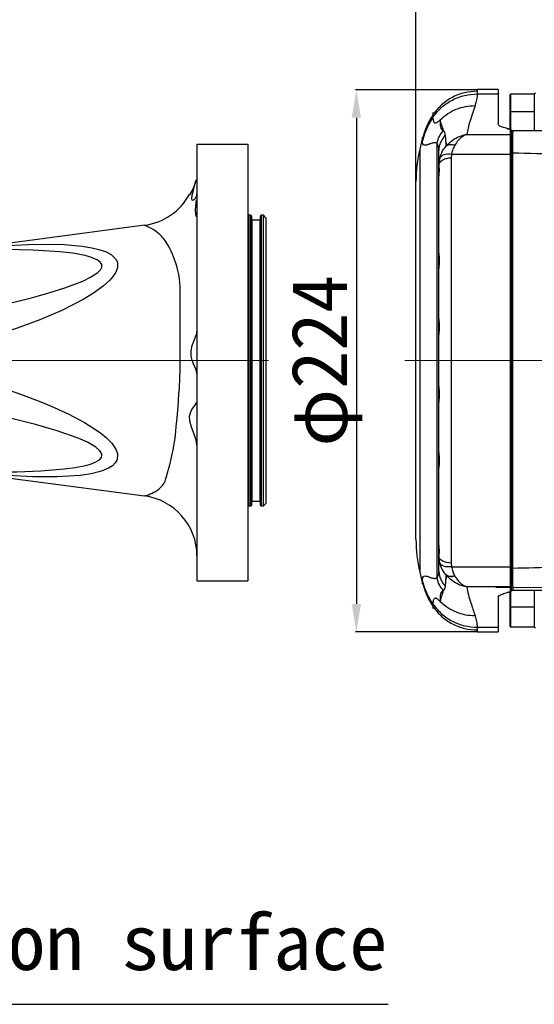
# Model space of a CAD drawing. Header units: millimetres. Extents: x -1 to 10933, y 0 to 7722.
# Tile 101 of 122: x 8443 to 9364, y 1461 to 3224. Entities that reach past the tile are written whole.
import ezdxf

# ---------------------------------------------------------------- set-up
doc = ezdxf.new("R2010")
doc.units = ezdxf.units.MM
doc.header["$LTSCALE"] = 13
doc.header["$PDSIZE"] = -1
doc.linetypes.add('CENTERX2', pattern=[20.32, 12.7, -2.54, 2.54, -2.54])
doc.dimstyles.new('副本 (2) efort-st-3', dxfattribs={"dimtxt": 100, "dimasz": 50, "dimexe": 1.25, "dimexo": 0.625, "dimtad": 1, "dimdec": 0, "dimlfac": 0.2309, "dimdsep": 46, "dimtxsty": 'Standard', "dimcen": 2.5, "dimclrd": 3, "dimclre": 3, "dimadec": 0, "dimazin": 0, "dimtfac": 1, "dimtmove": 0, "dimatfit": 3, "dimfxl": 1, "dimarcsym": 0})

# ---------------------------------------------------------------- blocks, each defined once
blk = doc.blocks.new('SW_CENTERMARKSYMBOL_4')
at = {"color": 0, "linetype": 'Continuous', "lineweight": 18}
for p, q in [((0, 21.7), (0, 842.3)), ((-21.7, 0), (-1124.7, 0)), ((0, 0), (-10.8, 0)), ((0, 0), (0, 10.8)), ((0, 0), (0, -10.8)), ((0, 0), (10.8, 0)), ((21.7, 0), (1012, 0)), ((0, -21.7), (0, -682.1))]:
    blk.add_line(p, q, dxfattribs=at)
blk = doc.blocks.new('SW_CENTERMARKSYMBOL_5')
at = {"color": 0, "linetype": 'Continuous', "lineweight": 18}
for p, q in [((0, 21.7), (0, 582.1)), ((-21.7, 0), (-709.1, 0)), ((0, 0), (-10.8, 0)), ((0, 0), (0, 10.8)), ((0, 0), (0, -10.8)), ((0, 0), (10.8, 0)), ((21.7, 0), (741.5, 0)), ((0, -21.7), (0, -556.8))]:
    blk.add_line(p, q, dxfattribs=at)
blk = doc.blocks.new('*D197')
at = {"color": 3, "lineweight": -2}
for p, q in [((9261.6, 3098.1), (9044.6, 3098.1)), ((9045.9, 3048.1), (9045.9, 2178.1)), ((9261.6, 2128.1), (9044.6, 2128.1))]:
    blk.add_line(p, q, dxfattribs=at)
at = {"color": 3}
for points in [[(9054.2, 3048.1), (9037.5, 3048.1), (9045.9, 3098.1)], [(9037.5, 2178.1), (9054.2, 2178.1), (9045.9, 2128.1)]]:
    blk.add_solid(points, dxfattribs=at)
at = {"layer": 'Defpoints', "color": 0}
for p in [(9262.3, 3098.1), (9045.9, 2128.1), (9262.3, 2128.1)]:
    blk.add_point(p, dxfattribs=at)
at = {"color": 0, "insert": (8993, 2613.3), "char_height": 100, "attachment_point": 5, "rotation": 90}
blk.add_mtext('φ224', dxfattribs=at)
blk = doc.blocks.new('*D198')
at = {"color": 3, "lineweight": -2}
for p, q in [((9152.6, 2934), (9152.6, 3297.1)), ((9202.6, 3295.8), (9791.6, 3295.8)), ((9841.6, 2614.1), (9841.6, 3297.1))]:
    blk.add_line(p, q, dxfattribs=at)
at = {"color": 3}
for points in [[(9202.6, 3304.2), (9202.6, 3287.5), (9152.6, 3295.8)], [(9791.6, 3287.5), (9791.6, 3304.2), (9841.6, 3295.8)]]:
    blk.add_solid(points, dxfattribs=at)
at = {"layer": 'Defpoints', "color": 0}
for p in [(9841.6, 3295.8), (9152.6, 2933.3), (9841.6, 2613.5)]:
    blk.add_point(p, dxfattribs=at)
at = {"color": 0, "insert": (9498.4, 3346.5), "char_height": 100, "attachment_point": 5}
blk.add_mtext('159', dxfattribs=at)

msp = doc.modelspace()

# ---------------------------------------------------------------- linework, layer by layer
at = {"color": 7, "linetype": 'Continuous', "lineweight": 25}
for p, q in [((9299.9, 3098.8), (9262.3, 3098.8)), ((9262.3, 3090.7), (9299.9, 3090.7)), ((9299.9, 3098.8), (9299.9, 3090.7)), ((9299.9, 3090.7), (9299.9, 3036)), ((9321.2, 3077.9), (9321.2, 3089.6)), ((9364.5, 3090.1), (9321.6, 3090.1)), ((9366.7, 3092.3), (9364.5, 3090.1)), ((9364.5, 3090.1), (9364.5, 3025.7)), ((9321.2, 3058.4), (9321.2, 3077.9)), ((9321.2, 3028), (9321.2, 3058.4)), ((9364.5, 3058.8), (9321.6, 3058.8)), ((9243.8, 3018.4), (9321.6, 3018.4)), ((9323.8, 3025.8), (9321.6, 3028)), ((9321.6, 3028), (9321.6, 3027.2)), ((9321.6, 3018.4), (9321.6, 3027.2)), ((9323.8, 3025.1), (9321.6, 3027.2)), ((9321.6, 2982.3), (9321.6, 3018.4)), ((9323.8, 3016.2), (9321.6, 3018.4)), ((9323.8, 3025.8), (9323.8, 3025.1)), ((9323.8, 3025.1), (9323.8, 3023.6)), ((9323.8, 3022.9), (9323.8, 3022.9)), ((9323.8, 3022.9), (9323.8, 3022.9)), ((9323.8, 3016.2), (9323.8, 2983.8)), ((8760.5, 3000.9), (8760.5, 2219.1)), ((8760.5, 3000.9), (8851.5, 3000.9)), ((8851.5, 3000.9), (8851.5, 2219.1)), ((9164.1, 3012.8), (9159.3, 2992.2)), ((9190.4, 2224.3), (9190.4, 3002.6)), ((9206.4, 3003.4), (9206.4, 2997.1)), ((9193.8, 2973.1), (9193.8, 2987.7)), ((9216.1, 2982.3), (9215.4, 2975.8)), ((9321.6, 2982.3), (9216.1, 2982.3)), ((9321.6, 2244.6), (9321.6, 2982.3)), ((9321.6, 2982.3), (9323.8, 2981.1)), ((9325.3, 2985), (9323.8, 2983.8)), ((9323.8, 2243.2), (9323.8, 2983.8)), ((9325.3, 2985), (9325.3, 2242)), ((9193.8, 2966.1), (9195.1, 2975.4)), ((9193.8, 2943.7), (9193.8, 2973.1)), ((9193.8, 2966.1), (9193.8, 2964.4)), ((9215.4, 2975.8), (9215.4, 2251.1)), ((9193.8, 2805.7), (9193.8, 2943.5)), ((8760.5, 2936.1), (8758.4, 2936.1)), ((9152.6, 2613.5), (9152.6, 2933.3)), ((8760.5, 2916.9), (8760.5, 2916.9)), ((8857.1, 2873.5), (8853.2, 2873.5)), ((8879.7, 2873.5), (8875.3, 2873.5)), ((8884, 2869.1), (8879.7, 2873.5)), ((8879.7, 2353.5), (8879.7, 2873.5)), ((8666.3, 2855.6), (8355.4, 2814.6)), ((8858, 2872.6), (8858, 2354.3)), ((8873.6, 2864.8), (8858.9, 2864.8)), ((8874.5, 2354.3), (8874.5, 2872.6)), ((8884, 2869.1), (8884, 2357.8)), ((9193.8, 2780.1), (9193.8, 2805.7)), ((9193.8, 2688), (9193.8, 2778.1)), ((9193.8, 2678.6), (9193.8, 2688)), ((9193.8, 2567.6), (9193.8, 2659.4)), ((9152.6, 2293.6), (9152.6, 2613.5)), ((9193.8, 2538.7), (9193.8, 2548.3)), ((9193.8, 2448.8), (9193.8, 2538.9)), ((9193.8, 2421), (9193.8, 2446.9)), ((9193.8, 2283.4), (9193.8, 2421.3)), ((8355.4, 2412.3), (8666.3, 2371.3)), ((8858.9, 2362.1), (8873.6, 2362.1)), ((8853.2, 2353.5), (8857.1, 2353.5)), ((8875.3, 2353.5), (8879.7, 2353.5)), ((8879.7, 2353.5), (8884, 2357.8)), ((9193.8, 2253.8), (9193.8, 2283.4)), ((9193.8, 2262.5), (9193.8, 2260.8)), ((9195.1, 2251.5), (9193.8, 2260.8)), ((9193.8, 2239.2), (9193.8, 2253.8)), ((9215.4, 2251.1), (9216.1, 2244.6)), ((9216.1, 2244.6), (9321.6, 2244.6)), ((9321.6, 2244.6), (9323.8, 2245.8)), ((9321.6, 2208.5), (9321.6, 2244.6)), ((9323.8, 2243.2), (9323.8, 2210.7)), ((9323.8, 2243.2), (9325.3, 2242)), ((9159.3, 2234.7), (9164.1, 2214.1)), ((9206.4, 2229.8), (9206.4, 2223.5)), ((8760.5, 2219.1), (8851.5, 2219.1)), ((9321.6, 2208.5), (9243.8, 2208.5)), ((9321.6, 2208.5), (9323.8, 2210.7)), ((9321.6, 2199.7), (9321.6, 2208.5)), ((9323.8, 2204), (9323.8, 2204)), ((9323.8, 2203.3), (9323.8, 2201.8)), ((9299.9, 2190.9), (9299.9, 2136.2)), ((9321.2, 2173.3), (9321.2, 2199)), ((9321.6, 2199.7), (9323.8, 2201.8)), ((9321.6, 2199), (9323.8, 2201.1)), ((9321.6, 2199.7), (9321.6, 2199)), ((9323.8, 2201.8), (9323.8, 2201.1)), ((9364.5, 2201.3), (9364.5, 2136.8)), ((9321.2, 2137.3), (9321.2, 2173.3)), ((9321.6, 2172.9), (9364.5, 2172.9)), ((9262.3, 2136.2), (9299.9, 2136.2)), ((9299.9, 2136.2), (9299.9, 2128.1)), ((9321.6, 2136.8), (9364.5, 2136.8)), ((9364.5, 2136.8), (9366.7, 2134.6)), ((9262.3, 2128.1), (9299.9, 2128.1))]:
    msp.add_line(p, q, dxfattribs=at)
at = {"color": 8, "linetype": 'Continuous', "lineweight": 25}
for p, q in [((9321.6, 3090.1), (9321.6, 3078.2)), ((9321.6, 3078.2), (9321.6, 3058.8)), ((9321.6, 3058.8), (9321.6, 3035.2)), ((9321.6, 3035.2), (9321.6, 3028)), ((9159.3, 2992.2), (9159.3, 2234.7)), ((8853.2, 2873.5), (8853.2, 2353.5)), ((8857.1, 2353.5), (8857.1, 2873.5)), ((8875.3, 2873.5), (8875.3, 2353.5)), ((8858.9, 2864.8), (8858.9, 2362.1)), ((8873.6, 2362.1), (8873.6, 2864.8)), ((9321.6, 2199), (9321.6, 2172.9)), ((9321.6, 2172.9), (9321.6, 2136.8))]:
    msp.add_line(p, q, dxfattribs=at)
at = {"color": 7, "linetype": 'CENTERX2', "lineweight": 18, "ltscale": 4.333333, "true_color": 0xffffff}
msp.add_line((9390.5, 2207.5), (9295.6, 2207.5), dxfattribs=at)
at = {"color": 7, "linetype": 'Continuous', "lineweight": 25, "flags": 128}
for points in [[(9216.1, 2982.3), (9212.4, 2982.7), (9208.8, 2982.7), (9205.5, 2982.3), (9202.5, 2981.5), (9199.8, 2980.4), (9197.7, 2979), (9196.1, 2977.3), (9195.1, 2975.4)], [(9215.4, 2975.8), (9211.4, 2975.6), (9207.4, 2974.9), (9203.8, 2973.9), (9200.6, 2972.5), (9197.9, 2970.8), (9195.8, 2968.8), (9194.4, 2966.7), (9193.8, 2964.4)], [(8758.4, 2936.1), (8757, 2930.8), (8753.1, 2920.6), (8748.8, 2913.1), (8746.9, 2910.4), (8747.1, 2910.6)], [(8760.5, 2916.9), (8759.4, 2908.2), (8756.6, 2902.4), (8753.1, 2900.2), (8751.8, 2900.9), (8751.1, 2903), (8751.8, 2909.5), (8754.2, 2918.7), (8757.4, 2931.3), (8758.4, 2936.1)], [(8759.6, 2870.9), (8758.3, 2875.1), (8758, 2883.8), (8758.9, 2895.3), (8759.5, 2900.9)], [(8423.2, 2819.2), (8457.5, 2821), (8491.4, 2821.7), (8523.6, 2821), (8554.8, 2818.4), (8572.5, 2815.6), (8584.9, 2812.6), (8596.5, 2808.7), (8606.6, 2803.3), (8615.2, 2795.2), (8618, 2789.5), (8618.1, 2779.5), (8615.2, 2771.8), (8610.5, 2764.5), (8604.5, 2757.5), (8592.6, 2746.8), (8575.2, 2734.2), (8556.5, 2722.8), (8518.6, 2703.4), (8479.1, 2686.4), (8438.7, 2671.5), (8397.9, 2658.1)], [(8369.6, 2704.5), (8432.8, 2718.3), (8464.2, 2726), (8495.4, 2734.6), (8526, 2744.2), (8556, 2755.7), (8570.1, 2762.6), (8583, 2771.1), (8587.8, 2776.2), (8590.1, 2780.7), (8590, 2785.3), (8588, 2788.8), (8581.9, 2793.6), (8571.8, 2798), (8560.3, 2801.3), (8538, 2805.5), (8514.9, 2808.2), (8466.8, 2811.4), (8394.9, 2812.8)], [(8760.5, 2590.2), (8759, 2596.8), (8754.5, 2607.7), (8752.1, 2614.2), (8750.4, 2621.3), (8750.2, 2631), (8752.2, 2640.4), (8757.3, 2654.1), (8760.1, 2662.6), (8760.5, 2666.1)], [(8356, 2581.3), (8398.1, 2568.8), (8439.9, 2554.9), (8481.1, 2539.4), (8499.7, 2531.8), (8530, 2518), (8559.3, 2502.5), (8576, 2492.2), (8587.7, 2484), (8598.6, 2475.1), (8608, 2465.6), (8616, 2453.7), (8618.3, 2446.7), (8617.7, 2436.7), (8614.3, 2430.5), (8609, 2425.3), (8602.4, 2421.1), (8589.5, 2415.7), (8571, 2411), (8551.2, 2408), (8509.9, 2405.3), (8466.9, 2405.5), (8423.2, 2407.8)], [(8760.5, 2462.2), (8759.1, 2471.2), (8755.6, 2481.5), (8750.5, 2494.6), (8747.6, 2505.3), (8747.4, 2514), (8749.5, 2521.6), (8752.2, 2526.9), (8755.2, 2531.4), (8759.3, 2536.7), (8760.5, 2538.2)], [(8394.9, 2414.1), (8438.1, 2414.5), (8480.9, 2416.1), (8523, 2419.5), (8542.4, 2422.1), (8561.2, 2425.9), (8570.1, 2428.3), (8578.3, 2431.5), (8586, 2436.1), (8589.3, 2440), (8590.4, 2444.6), (8590, 2446.6), (8586.6, 2452.2), (8579.7, 2458.3), (8564.5, 2467.3), (8547.7, 2474.7), (8510.1, 2488), (8471.4, 2499), (8430.7, 2509.1), (8389.8, 2518.3), (8369.6, 2522.5)], [(9215.4, 2251.1), (9211.4, 2251.4), (9207.4, 2252), (9203.8, 2253), (9200.6, 2254.4), (9197.9, 2256.1), (9195.8, 2258.1), (9194.4, 2260.2), (9193.8, 2262.5)], [(9216.1, 2244.6), (9212.4, 2244.2), (9208.8, 2244.2), (9205.5, 2244.6), (9202.5, 2245.4), (9199.8, 2246.5), (9197.7, 2247.9), (9196.1, 2249.6), (9195.1, 2251.5)]]:
    msp.add_lwpolyline(points, dxfattribs=at)
at = {"color": 8, "linetype": 'Continuous', "lineweight": 25, "flags": 128}
msp.add_lwpolyline([(8666.3, 2371.3), (8666.6, 2371.4), (8667.6, 2371.7), (8669.2, 2372.1), (8671.1, 2372.7), (8673.6, 2373.5), (8676.6, 2374.7), (8678.9, 2375.6), (8682, 2377.1), (8686.1, 2379.3), (8690, 2381.8), (8693.1, 2384.1), (8695.5, 2386.2), (8698.9, 2389.9), (8701.5, 2393.8), (8703.5, 2397.9), (8704.9, 2402.6), (8706.4, 2407.7), (8707.3, 2410.8), (8708.4, 2414.6), (8709.7, 2419.2), (8711.2, 2424.8), (8712.5, 2430.1), (8713.6, 2434.5), (8714.3, 2437.8), (8716.1, 2445.7), (8717.6, 2453.4), (8719, 2460.9), (8720.2, 2468.1), (8721.2, 2474.9), (8721.9, 2480.1), (8722.6, 2487), (8723.5, 2495.5), (8724.5, 2505.7), (8725.6, 2517.8), (8726.7, 2530.5), (8727.6, 2542.5), (8728.3, 2553.9), (8729, 2564.6), (8729.7, 2581.6), (8730.2, 2597.9), (8730.4, 2613.5), (8730.4, 2646.2), (8730.4, 2678.3), (8730.4, 2709.3), (8730.4, 2716.9), (8730.4, 2724.3), (8730.4, 2731.6), (8730.3, 2740.3), (8730.2, 2745.7), (8729.8, 2752.6), (8729, 2760), (8727.8, 2767.5), (8726.3, 2775), (8724.4, 2782.5), (8722.1, 2789.9), (8720.5, 2794.5), (8718.7, 2799.2), (8716.6, 2804.2), (8714.3, 2809.2), (8711.7, 2814.3), (8708.9, 2819.4), (8705.3, 2825.4), (8702.7, 2829.3), (8700.6, 2832.1), (8699.5, 2833.4), (8698.3, 2834.7), (8697, 2836.1), (8695.6, 2837.5), (8694.1, 2838.9), (8692.5, 2840.3), (8692.4, 2840.5), (8691.1, 2841.5), (8685.9, 2845.5), (8681.9, 2848.1), (8678, 2850.4), (8674.8, 2852), (8670.2, 2854.1), (8667.4, 2855.2), (8666.3, 2855.6), (8666.3, 2855.6)], dxfattribs=at)
at = {"color": 7, "linetype": 'Continuous', "lineweight": 25}
for centre, radius, start, end in [((9321.6, 3089.6), 0.433, 90, 180), ((9321.6, 3058.4), 0.433, 90, 180), ((9321.6, 3049.6), 21.7, 255.4077, 270), ((9215.3, 2983.1), 16.6, 67.0377, 122.1852), ((9215.6, 2983.4), 16.7, 67.5098, 122.4924), ((9412.6, 2933.3), 260, 166.911, 180), ((8652.3, 2962.8), 108.1, 277.4582, 331.1986), ((8853.2, 2875.2), 1.73, 180, 270), ((8857.1, 2872.6), 0.867, 0, 90), ((8875.3, 2872.6), 0.867, 90, 180), ((8858.9, 2865.7), 0.867, 180, 270), ((8873.6, 2865.7), 0.867, 270, 0), ((8652.2, 2263.9), 108.3, 0, 82.5), ((8858.9, 2361.3), 0.867, 90, 180), ((8873.6, 2361.3), 0.867, 0, 90), ((8853.2, 2351.7), 1.73, 90, 180), ((8857.1, 2354.3), 0.867, 270, 0), ((8875.3, 2354.3), 0.867, 180, 270), ((9412.6, 2293.6), 260, 180, 193.089), ((9215.3, 2243.9), 16.6, 237.8148, 292.9623), ((9215.6, 2243.5), 16.7, 237.5076, 292.4902), ((9321.6, 2177.3), 21.7, 90, 104.6252), ((9321.6, 2173.3), 0.433, 180, 270), ((9321.6, 2137.3), 0.433, 180, 270)]:
    msp.add_arc(centre, radius, start, end, dxfattribs=at)
for centre, major_axis, ratio, start_param, end_param in [((9150.6, 2948.2), (64.7, 64.7), 0.091637, 5.655415, 5.662797), ((9165.9, 2933.1), (64.6, 86.5), 0.087913, 5.629563, 5.636945), ((9150.6, 2278.7), (64.7, -64.7), 0.091637, 0.620388, 0.62777), ((9165.9, 2293.8), (-64.6, 86.5), 0.087913, 3.787833, 3.795215)]:
    msp.add_ellipse(centre, major_axis=major_axis, ratio=ratio, start_param=start_param, end_param=end_param, dxfattribs=at)
for points, knots in [([(9262.3, 3095.6), (9254.6, 3095.1), (9239.2, 3094), (9217.4, 3085.4), (9197.9, 3072.3), (9188.3, 3060.3), (9183.5, 3054.3)], [0, 0, 0, 0, 0.246278, 0.500002, 0.753724, 1, 1, 1, 1]), ([(9183.5, 3049.8), (9188.3, 3055.7), (9197.9, 3067.7), (9217.4, 3080.6), (9239.2, 3089.1), (9254.6, 3090.2), (9262.3, 3090.7)], [0, 0, 0, 0, 0.246277, 0.5, 0.753723, 1, 1, 1, 1]), ([(9262.3, 3090.7), (9262.2, 3089), (9262.1, 3085.6), (9261.2, 3080.4), (9259.9, 3075.1), (9258.8, 3071.6), (9258.3, 3069.9)], [0, 0, 0, 0, 0.239981, 0.499766, 0.749831, 1, 1, 1, 1]), ([(9196.2, 3044.6), (9200.4, 3048.3), (9209, 3055.9), (9224.5, 3063.8), (9241.1, 3068.9), (9252.6, 3069.6), (9258.3, 3069.9)], [0, 0, 0, 0, 0.24762, 0.500062, 0.752473, 1, 1, 1, 1]), ([(9258.3, 3069.9), (9256.8, 3065.1), (9253.9, 3055.5), (9249.2, 3042.1), (9245.5, 3029.7), (9244.3, 3022.1), (9243.8, 3018.4)], [0, 0, 0, 0, 0.280062, 0.560202, 0.780191, 1, 1, 1, 1]), ([(9183.5, 3054.3), (9179.3, 3047.5), (9170.8, 3033.8), (9166.4, 3018.4), (9164.3, 3010.7)], [0, 0, 0, 0, 0.502164, 1, 1, 1, 1]), ([(9183.5, 3049.8), (9181.4, 3046.5), (9175.9, 3038.2), (9169.1, 3023.8), (9165.9, 3012.4), (9164.3, 3006.7)], [0, 0, 0, 0, 0.2493151, 0.6264827, 1, 1, 1, 1]), ([(9196.2, 3044.6), (9195.2, 3043.7), (9193.7, 3042.3), (9191.7, 3040.5), (9189.7, 3039), (9187.8, 3038), (9185.9, 3038.6), (9184, 3042), (9183.7, 3046.7), (9183.5, 3049.8)], [0, 0, 0, 0, 0.036463, 0.060126, 0.097442, 0.16196, 0.284024, 0.524196, 1, 1, 1, 1]), ([(9196.2, 3044.6), (9196, 3042.2), (9195.6, 3037.5), (9196.1, 3031.7), (9197.8, 3027.2), (9200.6, 3025.9), (9201.9, 3025.3)], [0, 0, 0, 0, 0.264798, 0.504145, 0.758646, 1, 1, 1, 1]), ([(9201.9, 3025.2), (9200.8, 3028.8), (9198.7, 3035.1), (9197, 3041.7), (9196.2, 3044.6)], [0, 0, 0, 0, 0.560093, 1, 1, 1, 1]), ([(9321.6, 3027.2), (9321.6, 3027.2), (9320.5, 3027.5), (9316.3, 3028.6), (9309.2, 3030.5), (9301.7, 3033.2), (9300.5, 3035.1), (9299.9, 3036)], [0, 0, 0, 0, 0.00161, 0.098628, 0.408874, 0.717347, 1, 1, 1, 1]), ([(9193.8, 2987.7), (9193.9, 2990.7), (9194.3, 2996.7), (9197.7, 3007.1), (9202.6, 3013.2), (9205.5, 3017)], [0, 0, 0, 0, 0.277636, 0.560679, 1, 1, 1, 1]), ([(9205.5, 3017), (9205.3, 3018.7), (9204.9, 3021.2), (9203.6, 3023.4), (9202.7, 3024.6), (9202.2, 3025), (9201.9, 3025.3)], [0, 0, 0, 0, 0.499135, 0.749442, 0.874704, 1, 1, 1, 1]), ([(9206.4, 3003.4), (9206.4, 3003.5), (9206.4, 3003.7), (9206.4, 3005), (9206.2, 3009.5), (9205.8, 3013.7), (9205.5, 3017)], [0, 0, 0, 0, 0.027604, 0.048361, 0.26761, 1, 1, 1, 1]), ([(9206.7, 2997.4), (9206.7, 2997.4), (9209.9, 3001.2), (9217.5, 3008.2), (9228.1, 3014), (9236, 3016.7), (9239.8, 3017.7), (9241.8, 3018), (9242.8, 3018.2), (9243.3, 3018.3), (9243.5, 3018.3), (9243.6, 3018.4), (9243.7, 3018.4), (9243.8, 3018.4), (9243.8, 3018.4)], [0, 0, 0, 0, 0.000005, 0.320103, 0.671801, 0.834116, 0.915704, 0.957196, 0.978292, 0.989001, 0.994429, 0.997448, 0.997963, 1, 1, 1, 1]), ([(9243.8, 3018.4), (9243.8, 3018.4), (9243.7, 3018.3), (9243.5, 3018.3), (9242.7, 3018), (9240, 3016.9), (9234.9, 3014), (9228.2, 3008.2), (9224, 3001.8), (9222, 2998.8)], [0, 0, 0, 0, 0.00242, 0.008786, 0.029188, 0.097728, 0.34527, 0.682444, 1, 1, 1, 1]), ([(9326.1, 3025.1), (9325.7, 3024.8), (9324.9, 3024), (9324.1, 3023.3), (9323.8, 3022.9)], [0, 0, 0, 0, 0.499726, 1, 1, 1, 1]), ([(9323.8, 2983.8), (9323.8, 2985.5), (9323.8, 2990.8), (9323.8, 2998.8), (9323.8, 3006.9), (9323.8, 3013.4), (9323.8, 3018.6), (9323.8, 3022.2), (9323.8, 3022.6), (9323.8, 3022.9)], [0, 0, 0, 0, 0.071948, 0.217764, 0.363622, 0.50915, 0.654707, 0.825232, 1, 1, 1, 1]), ([(9326.1, 3025.1), (9326, 3025.1), (9326, 3024.9), (9325.9, 3023.5), (9325.7, 3020), (9325.6, 3014), (9325.5, 3005.6), (9325.4, 2995.9), (9325.3, 2988.6), (9325.3, 2985)], [0, 0, 0, 0, 0.059808, 0.200681, 0.343875, 0.520435, 0.702131, 0.849338, 1, 1, 1, 1]), ([(9326.1, 3025.1), (9348.8, 3025.1), (9394.4, 3025.1), (9463, 3025.1), (9531.7, 3025.1), (9577.7, 3025.1), (9600.7, 3025.1)], [0, 0, 0, 0, 0.249973, 0.49996, 0.749977, 1, 1, 1, 1]), ([(9190.4, 3002.6), (9189.4, 3002.9), (9187.7, 3003.3), (9185.1, 3003.2), (9182.6, 3002.8), (9180, 3002.1), (9177.5, 3001.2), (9175.2, 3000.4), (9173, 2999.6), (9170.3, 2998.9), (9167.3, 2998.8), (9164.8, 3000.7), (9164.4, 3004.7), (9164.3, 3006.7)], [0, 0, 0, 0, 0.077404, 0.139359, 0.209997, 0.279526, 0.353049, 0.421865, 0.486223, 0.558131, 0.704609, 0.853472, 1, 1, 1, 1]), ([(9193.8, 2987.7), (9193.6, 2990.7), (9193.4, 2996.6), (9191.4, 3000.6), (9190.4, 3002.6)], [0, 0, 0, 0, 0.498168, 1, 1, 1, 1]), ([(9195.1, 2975.4), (9196.2, 2978.8), (9198.7, 2986.9), (9203.4, 2993.7), (9206.4, 2997.1), (9206.4, 2997.1)], [0, 0, 0, 0, 0.430695, 0.99999, 1, 1, 1, 1]), ([(9206.7, 2997.4), (9206.7, 2998.6), (9206.6, 3000.6), (9206.5, 3002.5), (9206.4, 3003.4)], [0, 0, 0, 0, 0.559977, 1, 1, 1, 1]), ([(9221.8, 2998.4), (9220.4, 2995.6), (9217.9, 2990.8), (9216.6, 2984.9), (9216.1, 2982.3)], [0, 0, 0, 0, 0.5727604, 1, 1, 1, 1]), ([(9571, 2978.6), (9544.5, 2979.3), (9491.5, 2980.5), (9409.6, 2982.5), (9354.3, 2984.1), (9325.3, 2985)], [0, 0, 0, 0, 0.3220337, 0.6440873, 1, 1, 1, 1]), ([(9194.6, 2977.5), (9194.6, 2977.6), (9194.9, 2977.9), (9194.5, 2974.3), (9194, 2968.8), (9193.8, 2966.1)], [0, 0, 0, 0, 0.14086, 0.567847, 1, 1, 1, 1]), ([(9193.8, 2964.4), (9193.8, 2961.4), (9193.9, 2955.3), (9193.8, 2947.5), (9193.8, 2943.5)], [0, 0, 0, 0, 0.4975767, 1, 1, 1, 1]), ([(9193.8, 2805.7), (9193.8, 2801.4), (9194, 2793), (9193.8, 2783), (9193.8, 2778.1)], [0, 0, 0, 0, 0.499413, 1, 1, 1, 1]), ([(9193.8, 2754.5), (9193.7, 2758.5), (9193.7, 2766.4), (9193.7, 2775.5), (9193.8, 2780.1)], [0, 0, 0, 0, 0.501283, 1, 1, 1, 1]), ([(9193.8, 2688), (9193.8, 2683.3), (9194, 2674), (9193.8, 2664.3), (9193.8, 2659.4)], [0, 0, 0, 0, 0.499413, 1, 1, 1, 1]), ([(9193.8, 2652.1), (9193.7, 2656.4), (9193.7, 2665.1), (9193.7, 2674.1), (9193.8, 2678.6)], [0, 0, 0, 0, 0.501283, 1, 1, 1, 1]), ([(9193.8, 2548.3), (9193.7, 2552.8), (9193.7, 2561.9), (9193.7, 2570.5), (9193.8, 2574.8)], [0, 0, 0, 0, 0.501283, 1, 1, 1, 1]), ([(9193.8, 2567.6), (9193.8, 2562.7), (9194, 2552.9), (9193.8, 2543.6), (9193.8, 2538.9)], [0, 0, 0, 0, 0.499413, 1, 1, 1, 1]), ([(9193.8, 2446.9), (9193.7, 2451.4), (9193.7, 2460.5), (9193.7, 2468.5), (9193.8, 2472.5)], [0, 0, 0, 0, 0.501283, 1, 1, 1, 1]), ([(9193.8, 2448.8), (9193.8, 2443.9), (9194, 2434), (9193.8, 2425.5), (9193.8, 2421.3)], [0, 0, 0, 0, 0.499413, 1, 1, 1, 1]), ([(9193.8, 2283.4), (9193.8, 2279.5), (9193.9, 2271.6), (9193.8, 2265.5), (9193.8, 2262.5)], [0, 0, 0, 0, 0.498985, 1, 1, 1, 1]), ([(9193.8, 2260.8), (9194, 2258.1), (9194.4, 2252.7), (9194.9, 2249.1), (9194.6, 2249.3), (9194.6, 2249.4)], [0, 0, 0, 0, 0.42984, 0.8565485, 1, 1, 1, 1]), ([(9190.4, 2224.3), (9191.4, 2226.3), (9193.4, 2230.3), (9193.6, 2236.2), (9193.8, 2239.2)], [0, 0, 0, 0, 0.4980068, 1, 1, 1, 1]), ([(9205.5, 2210), (9203.6, 2212.3), (9199.7, 2216.9), (9195, 2226.7), (9194.2, 2234.5), (9193.8, 2239.2)], [0, 0, 0, 0, 0.278785, 0.562089, 1, 1, 1, 1]), ([(9206.4, 2229.8), (9206.4, 2229.8), (9203.9, 2232.7), (9199.1, 2239.4), (9196.5, 2247.4), (9195.1, 2251.5)], [0, 0, 0, 0, 0.0000099, 0.4837707, 1, 1, 1, 1]), ([(9216.1, 2244.6), (9216.8, 2241.6), (9218.1, 2235.7), (9220.6, 2230.9), (9221.8, 2228.6)], [0, 0, 0, 0, 0.513311, 1, 1, 1, 1]), ([(9323.8, 2204), (9323.8, 2204.1), (9323.8, 2204.2), (9323.8, 2205.7), (9323.8, 2209.1), (9323.8, 2214.2), (9323.8, 2221.3), (9323.8, 2230.7), (9323.8, 2239), (9323.8, 2243.2)], [0, 0, 0, 0, 0.071935, 0.217296, 0.362644, 0.508161, 0.653649, 0.824085, 1, 1, 1, 1]), ([(9325.3, 2242), (9351.3, 2242.7), (9403.2, 2244.2), (9485.2, 2246.3), (9541.2, 2247.6), (9571, 2248.3)], [0, 0, 0, 0, 0.318862, 0.637758, 1, 1, 1, 1]), ([(9325.3, 2242), (9325.3, 2240.2), (9325.4, 2234.9), (9325.4, 2227), (9325.5, 2218.2), (9325.7, 2210.6), (9325.8, 2205.3), (9325.9, 2202.4), (9326, 2202), (9326.1, 2201.9)], [0, 0, 0, 0, 0.07034, 0.212778, 0.355251, 0.533685, 0.712177, 0.861307, 1, 1, 1, 1]), ([(9164.3, 2220.2), (9164.4, 2222.1), (9164.7, 2226), (9167, 2228), (9170.3, 2228.1), (9173.7, 2227.1), (9176.6, 2226), (9178.8, 2225.2), (9181.1, 2224.5), (9183.4, 2223.9), (9185.6, 2223.7), (9188, 2223.7), (9189.5, 2224.1), (9190.4, 2224.3)], [0, 0, 0, 0, 0.139764, 0.282522, 0.421294, 0.5593, 0.619716, 0.683855, 0.75189, 0.810701, 0.876131, 0.92949, 1, 1, 1, 1]), ([(9205.5, 2210), (9205.8, 2213.2), (9206.2, 2217.4), (9206.4, 2221.9), (9206.4, 2223.2), (9206.4, 2223.4), (9206.4, 2223.5)], [0, 0, 0, 0, 0.73239, 0.951639, 0.972396, 1, 1, 1, 1]), ([(9206.4, 2223.5), (9206.5, 2224.6), (9206.7, 2226.5), (9206.7, 2228.6), (9206.7, 2229.5)], [0, 0, 0, 0, 0.560021, 1, 1, 1, 1]), ([(9243.8, 2208.5), (9243.8, 2208.5), (9239.1, 2209.2), (9230, 2211.8), (9217.3, 2218.9), (9209.9, 2225.7), (9206.7, 2229.5), (9206.7, 2229.5)], [0, 0, 0, 0, 0.0020375, 0.3426846, 0.6797671, 0.9999951, 1, 1, 1, 1]), ([(9222, 2228.1), (9224, 2225.1), (9228.2, 2218.8), (9234.9, 2212.9), (9240, 2210), (9242.7, 2208.9), (9243.5, 2208.7), (9243.7, 2208.6), (9243.8, 2208.6), (9243.8, 2208.5)], [0, 0, 0, 0, 0.317556, 0.65473, 0.902272, 0.970812, 0.991214, 0.99758, 1, 1, 1, 1]), ([(9183.5, 2177.1), (9181.4, 2180.4), (9175.9, 2188.7), (9169.1, 2203.1), (9165.9, 2214.5), (9164.3, 2220.2)], [0, 0, 0, 0, 0.249315, 0.626483, 1, 1, 1, 1]), ([(9164.3, 2216.2), (9166.4, 2208.5), (9170.8, 2193.1), (9179.3, 2179.4), (9183.5, 2172.6)], [0, 0, 0, 0, 0.497836, 1, 1, 1, 1]), ([(9201.9, 2201.6), (9202.9, 2202.7), (9204.8, 2204.8), (9205.3, 2208.2), (9205.5, 2210)], [0, 0, 0, 0, 0.4990912, 1, 1, 1, 1]), ([(9243.8, 2208.5), (9244.5, 2203.7), (9246.1, 2194.1), (9252, 2177), (9255.9, 2164.6), (9258.3, 2157.1)], [0, 0, 0, 0, 0.279786, 0.559848, 1, 1, 1, 1]), ([(9323.8, 2204), (9324.1, 2203.6), (9324.9, 2202.9), (9325.7, 2202.2), (9326.1, 2201.8)], [0, 0, 0, 0, 0.500272, 1, 1, 1, 1]), ([(9183.5, 2177.1), (9183.7, 2180.2), (9184, 2185), (9185.8, 2188.1), (9187.2, 2188.7), (9188.3, 2188.6), (9189.7, 2187.9), (9191.7, 2186.4), (9193.4, 2184.9), (9194.7, 2183.8), (9195.4, 2183.1), (9195.8, 2182.7), (9196, 2182.5), (9196.1, 2182.4), (9196.2, 2182.4), (9196.2, 2182.3), (9196.2, 2182.3), (9196.2, 2182.3), (9196.2, 2182.3)], [0, 0, 0, 0, 0.4756666, 0.715771, 0.7763829, 0.8378843, 0.9024015, 0.9397511, 0.9665924, 0.9825237, 0.9913276, 0.9957819, 0.9979467, 0.9996201, 0.999853, 0.9999351, 0.999969, 1, 1, 1, 1]), ([(9201.9, 2201.6), (9200.8, 2201.2), (9198.5, 2200.2), (9196.7, 2197), (9195.8, 2192.9), (9195.7, 2188), (9196, 2184.2), (9196.2, 2182.4)], [0, 0, 0, 0, 0.193014, 0.39972, 0.591585, 0.794455, 1, 1, 1, 1]), ([(9196.2, 2182.3), (9197.2, 2186), (9199, 2192.6), (9201, 2198.9), (9201.9, 2201.7)], [0, 0, 0, 0, 0.55992, 1, 1, 1, 1]), ([(9299.9, 2190.9), (9300.5, 2191.8), (9301.7, 2193.7), (9309.2, 2196.4), (9316.3, 2198.3), (9320.5, 2199.4), (9321.6, 2199.7), (9321.6, 2199.7)], [0, 0, 0, 0, 0.282653, 0.591126, 0.901372, 0.99839, 1, 1, 1, 1]), ([(9600.7, 2201.8), (9554.7, 2201.8), (9462.8, 2201.8), (9371.7, 2201.8), (9326.1, 2201.8)], [0, 0, 0, 0, 0.499967, 1, 1, 1, 1]), ([(9183.5, 2177.1), (9188.3, 2171.2), (9197.9, 2159.2), (9217.4, 2146.3), (9239.2, 2137.8), (9254.6, 2136.7), (9262.3, 2136.2)], [0, 0, 0, 0, 0.246277, 0.5, 0.753723, 1, 1, 1, 1]), ([(9183.5, 2172.6), (9188.3, 2166.6), (9197.9, 2154.6), (9217.4, 2141.5), (9239.2, 2132.9), (9254.6, 2131.8), (9262.3, 2131.3)], [0, 0, 0, 0, 0.246276, 0.499998, 0.753722, 1, 1, 1, 1]), ([(9196.2, 2182.3), (9200.5, 2178.6), (9209, 2171.1), (9224.5, 2163.2), (9241.1, 2158), (9252.6, 2157.4), (9258.3, 2157.1)], [0, 0, 0, 0, 0.247575, 0.5, 0.752425, 1, 1, 1, 1]), ([(9258.3, 2157.1), (9258.3, 2157.1), (9258.3, 2157), (9258.3, 2157), (9258.4, 2156.8), (9259.4, 2153.3), (9261.5, 2146.4), (9262, 2139.7), (9262.3, 2136.2)], [0, 0, 0, 0, 0.0002859, 0.0025461, 0.0088324, 0.0326254, 0.5002434, 1, 1, 1, 1])]:
    msp.add_open_spline(points, degree=3, knots=knots, dxfattribs=at)
at = {"color": 8, "linetype": 'Continuous', "lineweight": 25}
for points, knots in [([(9262.3, 3098.1), (9262.3, 3098.2), (9262.3, 3098.3), (9262.3, 3093.6), (9262.3, 3090.7)], [0, 0, 0, 0, 0.4003563, 1, 1, 1, 1]), ([(9183.5, 3049.8), (9183.5, 3052.3), (9183.5, 3057.1), (9183.5, 3058.1), (9183.5, 3055.1), (9183.5, 3053.8)], [0, 0, 0, 0, 0.368817, 0.7376308, 1, 1, 1, 1]), ([(9164.3, 3006.7), (9164.3, 3009), (9164.3, 3012.9), (9164.3, 3012.8), (9164.3, 3012.8)], [0, 0, 0, 0, 0.59972, 1, 1, 1, 1]), ([(9164.3, 2214.1), (9164.3, 2214.1), (9164.3, 2214), (9164.3, 2217.9), (9164.3, 2220.2)], [0, 0, 0, 0, 0.40028, 1, 1, 1, 1]), ([(9183.5, 2173.1), (9183.5, 2171.9), (9183.5, 2168.8), (9183.5, 2169.9), (9183.5, 2174.7), (9183.5, 2177.1)], [0, 0, 0, 0, 0.262369, 0.631183, 1, 1, 1, 1]), ([(9262.3, 2136.2), (9262.3, 2133.4), (9262.3, 2128.6), (9262.3, 2128.7), (9262.3, 2128.8)], [0, 0, 0, 0, 0.599644, 1, 1, 1, 1])]:
    msp.add_open_spline(points, degree=3, knots=knots, dxfattribs=at)
at = {"color": 7, "linetype": 'Continuous', "lineweight": 25}
for points in [[(9190.4, 3002.6), (9191.5, 3006.8), (9193.6, 3015.3), (9199.2, 3021.9), (9201.9, 3025.3)], [(9201.9, 2201.6), (9199.2, 2205), (9193.6, 2211.7), (9191.5, 2220.1), (9190.4, 2224.3)]]:
    msp.add_open_spline(points, degree=3, dxfattribs=at)

# ---------------------------------------------------------------- block references
at = {"color": 0, "linetype": 'Continuous', "lineweight": 18}
for name, p in [('SW_CENTERMARKSYMBOL_4', (7876.5, 2613.5)), ('SW_CENTERMARKSYMBOL_5', (9841.6, 2613.5))]:
    msp.add_blockref(name, p, dxfattribs=at)

# ---------------------------------------------------------------- texts
at = {"color": 0, "insert": (6788.5, 1789.4), "char_height": 100, "width": 2991.679, "attachment_point": 1}
msp.add_mtext('末端执行器安装面\\PEnd effector intstalldtion surface ', dxfattribs=at)

# ---------------------------------------------------------------- dimensions: what is measured, and where the dimension line sits
at = {"color": 0}
dim = msp.add_linear_dim(base=(9841.6, 3295.8), p1=(9152.6, 2933.3), p2=(9841.6, 2613.5), dimstyle='副本 (2) efort-st-3', dxfattribs=at)
dim.commit()
dim.dimension.update_dxf_attribs({"geometry": '*D198', "text_midpoint": (9498.4, 3295.8), "dimtype": 160})
dim = msp.add_linear_dim(base=(9045.9, 2128.1), p1=(9262.3, 3098.1), p2=(9262.3, 2128.1), angle=90, text='φ<>', dimstyle='副本 (2) efort-st-3', override={"dimtxsty": 'Standard'}, dxfattribs=at)
dim.commit()
dim.dimension.update_dxf_attribs({"geometry": '*D197', "text_midpoint": (9045.9, 2613.3), "dimtype": 160})

# ---------------------------------------------------------------- leaders
for points in [[(10014.9, 2913.7), (9711.3, 3874.5), (8504.8, 3874.5)], [(6801.8, 2227.8), (6609.1, 1462), (9102.7, 1461.3)]]:
    msp.add_leader(points, dimstyle='副本 (2) efort-st-3', override={"dimgap": 0.625, "dimtad": 0}, dxfattribs=at)

doc.saveas('drawing.dxf')
